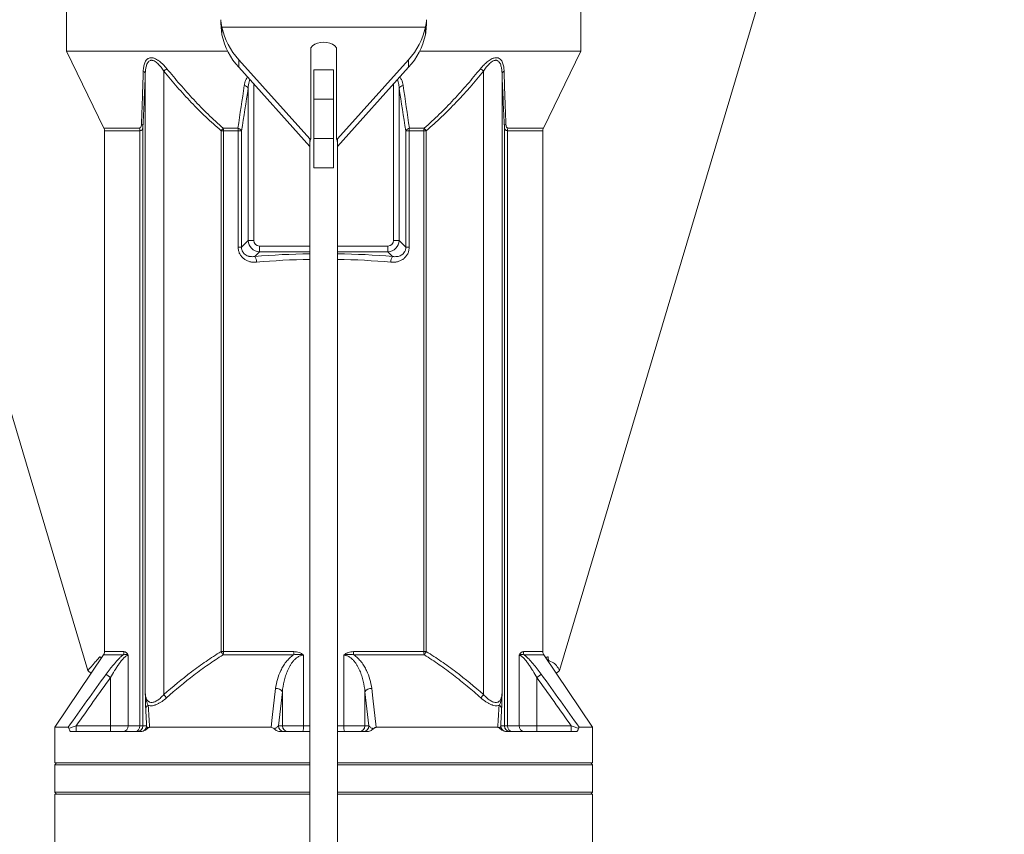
# Model space of a CAD drawing. Header units: millimetres. Extents: x 783 to 2230, y 1359 to 2850.
# Tile 5 of 12: x 1351 to 1855, y 1841 to 2259. Entities that reach past the tile are written whole.
import ezdxf

# ---------------------------------------------------------------- set-up
doc = ezdxf.new("R2010")
doc.units = ezdxf.units.MM

msp = doc.modelspace()

# ---------------------------------------------------------------- linework, layer by layer
at = {"color": 7, "linetype": 'Continuous', "lineweight": 15}
for p, q in [((1157.4, 2690.06), (1385.5, 1925.05)), ((1627.22, 1925.05), (1855.32, 2690.06)), ((1374.47, 2270.81), (1374.47, 2242.73)), ((1638.26, 2242.73), (1638.26, 2270.81)), ((1454.19, 2254.97), (1558.54, 2254.97)), ((1454.19, 2251.09), (1454.19, 2254.97)), ((1558.54, 2254.97), (1558.54, 2251.09)), ((1374.47, 2242.73), (1393.72, 2203.23)), ((1457.12, 2242.73), (1374.47, 2242.73)), ((1499.82, 2197.66), (1499.82, 2244.48)), ((1512.9, 2244.48), (1512.9, 2197.66)), ((1638.26, 2242.73), (1555.6, 2242.73)), ((1619, 2203.23), (1638.26, 2242.73)), ((1462.84, 2238.32), (1499.32, 2197.66)), ((1462.84, 2234.44), (1462.84, 2238.32)), ((1513.4, 2197.66), (1549.89, 2238.32)), ((1549.89, 2234.44), (1549.89, 2238.32)), ((1424.4, 2232.39), (1424.4, 1912.71)), ((1462.84, 2234.44), (1499.32, 2193.78)), ((1501.33, 2233.17), (1511.39, 2233.17)), ((1501.33, 2218.08), (1501.33, 2233.17)), ((1511.39, 2218.08), (1511.39, 2233.17)), ((1513.4, 2193.78), (1549.89, 2234.44)), ((1588.33, 1912.71), (1588.33, 2232.39)), ((1414.9, 1913.64), (1414.9, 2231.1)), ((1597.82, 2231.1), (1597.82, 1913.64)), ((1467.65, 2145.64), (1467.65, 2223.73)), ((1470.56, 2225.84), (1470.56, 2145.64)), ((1542.17, 2145.64), (1542.17, 2225.84)), ((1545.07, 2223.73), (1545.07, 2145.64)), ((1501.33, 2218.08), (1511.39, 2218.08)), ((1501.33, 2197.96), (1501.33, 2218.08)), ((1511.39, 2197.96), (1511.39, 2218.08)), ((1393.72, 2203.23), (1411.87, 2203.23)), ((1394.03, 2201.91), (1394.03, 1934.72)), ((1412.13, 2201.91), (1394.03, 2201.91)), ((1412.13, 1896.69), (1412.13, 2201.91)), ((1413.73, 2203.95), (1413.73, 1896.69)), ((1453.77, 1934.72), (1453.77, 2201.91)), ((1454.99, 2201.91), (1453.77, 2201.91)), ((1454.85, 2203.23), (1462.39, 2203.23)), ((1454.99, 2201.91), (1454.99, 1934.72)), ((1462.51, 2201.91), (1454.99, 2201.91)), ((1462.51, 2142.23), (1462.51, 2201.91)), ((1462.51, 2201.91), (1464.24, 2201.91)), ((1464.24, 2201.91), (1464.24, 2142.23)), ((1548.48, 2142.23), (1548.48, 2201.91)), ((1548.48, 2201.91), (1550.21, 2201.91)), ((1550.21, 2201.91), (1550.21, 2142.23)), ((1557.74, 2201.91), (1550.21, 2201.91)), ((1550.33, 2203.23), (1557.88, 2203.23)), ((1557.74, 1934.72), (1557.74, 2201.91)), ((1558.96, 2201.91), (1557.74, 2201.91)), ((1558.96, 2201.91), (1558.96, 1934.72)), ((1599, 1896.69), (1599, 2203.95)), ((1600.6, 2201.91), (1600.6, 1896.69)), ((1618.7, 2201.91), (1600.6, 2201.91)), ((1600.85, 2203.23), (1619, 2203.23)), ((1618.7, 1934.72), (1618.7, 2201.91)), ((1499.82, 2197.66), (1499.32, 2197.66)), ((1499.32, 2197.66), (1499.32, 2195.98)), ((1499.32, 2195.98), (1499.32, 1771.03)), ((1501.33, 2197.96), (1511.39, 2197.96)), ((1501.33, 2182.87), (1501.33, 2197.96)), ((1511.39, 2182.87), (1511.39, 2197.96)), ((1513.4, 2197.66), (1512.9, 2197.66)), ((1513.4, 2195.98), (1513.4, 2197.66)), ((1513.4, 1771.03), (1513.4, 2195.98)), ((1501.33, 2182.87), (1511.39, 2182.87)), ((1464.24, 2142.23), (1467.65, 2145.64)), ((1467.65, 2145.64), (1470.56, 2145.64)), ((1542.17, 2145.64), (1545.07, 2145.64)), ((1545.07, 2145.64), (1548.48, 2142.23)), ((1462.51, 2142.23), (1464.24, 2142.23)), ((1473.46, 2139.82), (1473.46, 2142.73)), ((1473.46, 2142.73), (1499.32, 2142.73)), ((1513.4, 2142.73), (1539.26, 2142.73)), ((1539.26, 2142.73), (1539.26, 2139.82)), ((1548.48, 2142.23), (1550.21, 2142.23)), ((1473.46, 2139.82), (1471.02, 2137.38)), ((1499.32, 2139.82), (1473.46, 2139.82)), ((1539.26, 2139.82), (1513.4, 2139.82)), ((1541.7, 2137.38), (1539.26, 2139.82)), ((1394.03, 1934.72), (1403.97, 1934.72)), ((1454.99, 1934.72), (1453.77, 1934.72)), ((1454.99, 1934.72), (1491.11, 1934.72)), ((1521.61, 1934.72), (1557.74, 1934.72)), ((1557.74, 1934.72), (1558.96, 1934.72)), ((1608.75, 1934.72), (1618.7, 1934.72)), ((1393.51, 1933.04), (1368.45, 1895.91)), ((1403.5, 1933.04), (1393.51, 1933.04)), ((1406.09, 1932.88), (1406.09, 1896.69)), ((1491.04, 1933.04), (1454.75, 1933.04)), ((1495.99, 1932.88), (1495.99, 1896.69)), ((1516.74, 1896.69), (1516.74, 1932.88)), ((1557.97, 1933.04), (1521.68, 1933.04)), ((1606.63, 1896.69), (1606.63, 1932.88)), ((1619.21, 1933.04), (1609.22, 1933.04)), ((1644.27, 1895.91), (1619.21, 1933.04)), ((1385.5, 1925.05), (1387.11, 1923.56)), ((1625.61, 1923.56), (1627.22, 1925.05)), ((1397.14, 1896.69), (1397.14, 1921.41)), ((1615.59, 1921.41), (1615.59, 1896.69)), ((1485.18, 1914.12), (1483.14, 1896.69)), ((1485.18, 1896.69), (1485.18, 1914.12)), ((1529.58, 1896.69), (1527.54, 1914.12)), ((1527.54, 1914.12), (1527.54, 1896.69)), ((1368.45, 1895.91), (1368.45, 1877.63)), ((1368.45, 1895.91), (1375.29, 1895.91)), ((1412.55, 1893.68), (1377, 1893.68)), ((1379.41, 1896.69), (1379.41, 1893.68)), ((1379.41, 1896.69), (1397.14, 1896.69)), ((1397.14, 1896.69), (1406.09, 1896.69)), ((1397.14, 1896.69), (1397.14, 1893.68)), ((1406.09, 1896.69), (1412.13, 1896.69)), ((1412.13, 1896.69), (1413.73, 1896.69)), ((1413.73, 1896.69), (1415.56, 1896.69)), ((1417.07, 1895.91), (1479.4, 1895.91)), ((1483.14, 1896.69), (1485.18, 1896.69)), ((1499.32, 1893.68), (1484.3, 1893.68)), ((1485.18, 1896.69), (1495.99, 1896.69)), ((1495.99, 1896.69), (1499.32, 1896.69)), ((1513.4, 1896.69), (1516.74, 1896.69)), ((1528.42, 1893.68), (1513.4, 1893.68)), ((1516.74, 1896.69), (1527.54, 1896.69)), ((1527.54, 1896.69), (1529.58, 1896.69)), ((1533.32, 1895.91), (1595.65, 1895.91)), ((1597.16, 1896.69), (1599, 1896.69)), ((1599, 1896.69), (1600.6, 1896.69)), ((1600.17, 1893.68), (1635.72, 1893.68)), ((1600.6, 1896.69), (1606.63, 1896.69)), ((1606.63, 1896.69), (1615.59, 1896.69)), ((1615.59, 1896.69), (1615.59, 1893.68)), ((1615.59, 1896.69), (1633.31, 1896.69)), ((1633.31, 1896.69), (1633.31, 1893.68)), ((1637.43, 1895.91), (1644.27, 1895.91)), ((1644.27, 1877.63), (1644.27, 1895.91)), ((1369.45, 1877.63), (1368.45, 1876.63)), ((1499.32, 1877.63), (1368.45, 1877.63)), ((1368.45, 1876.63), (1368.45, 1862.59)), ((1499.32, 1876.63), (1368.45, 1876.63)), ((1644.27, 1877.63), (1513.4, 1877.63)), ((1644.27, 1876.63), (1513.4, 1876.63)), ((1644.27, 1876.63), (1643.27, 1877.63)), ((1644.27, 1862.59), (1644.27, 1876.63)), ((1368.45, 1862.59), (1369.45, 1861.59)), ((1368.45, 1862.59), (1499.32, 1862.59)), ((1368.45, 1861.59), (1368.45, 1831.5)), ((1499.32, 1861.59), (1368.45, 1861.59)), ((1513.4, 1862.59), (1644.27, 1862.59)), ((1644.27, 1861.59), (1513.4, 1861.59)), ((1643.27, 1861.59), (1644.27, 1862.59)), ((1644.27, 1831.5), (1644.27, 1861.59))]:
    msp.add_line(p, q, dxfattribs=at)
at = {"color": 7, "linetype": 'Continuous', "lineweight": 15, "flags": 128}
for points in [[(1512.9, 2244.48), (1512.1, 2245.42), (1510.97, 2246.22), (1509.59, 2246.82), (1508.02, 2247.2), (1506.36, 2247.32), (1504.7, 2247.2), (1503.13, 2246.82), (1501.75, 2246.22), (1500.63, 2245.42), (1499.82, 2244.48)], [(1394.81, 1923.1), (1394.95, 1922.99), (1395.15, 1922.85), (1395.4, 1922.67), (1395.69, 1922.46), (1396.02, 1922.22), (1396.38, 1921.96), (1396.75, 1921.69), (1397.14, 1921.41)], [(1617.91, 1923.1), (1617.77, 1922.99), (1617.57, 1922.85), (1617.32, 1922.67), (1617.03, 1922.46), (1616.7, 1922.22), (1616.35, 1921.96), (1615.97, 1921.69), (1615.59, 1921.41)], [(1479.4, 1895.91), (1479.98, 1900.9), (1481.73, 1915.8)], [(1531, 1915.8), (1531.58, 1910.82), (1533.32, 1895.91)]]:
    msp.add_lwpolyline(points, dxfattribs=at)
at = {"color": 7, "linetype": 'Continuous', "lineweight": 15}
for centre, radius, start, end in [((1489.14, 2262.57), 35.78, 192.2676, 222.6629), ((1523.58, 2262.57), 35.78, 317.3371, 347.7324), ((1489.14, 2258.69), 35.78, 192.2676, 222.6629), ((1523.58, 2258.69), 35.78, 317.3371, 347.7323), ((1413.17, 2230.81), 1.76, 9.7169, 66.4427), ((1382.72, 2282.89), 65.47, 309.5277, 311.3075), ((1630.01, 2282.9), 65.49, 228.6928, 230.4722), ((1599.56, 2230.81), 1.76, 113.5578, 170.283), ((1465.12, 2222.06), 3.04, 33.4372, 80.1111), ((1547.61, 2222.06), 3.04, 99.8892, 146.5625), ((1391.02, 2201.91), 3.01, 0, 25.9892), ((1408.63, 2201.92), 3.49, 359.8698, 22.0425), ((1411.9, 2203.75), 1.84, 6.0559, 55.2468), ((1407.01, 2241.29), 61.13, 319.8996, 321.4968), ((1448.87, 2201.93), 6.12, 359.8011, 12.2482), ((1461.77, 2200.4), 2.9, 31.4353, 77.6265), ((1455.39, 2201.94), 7.13, 359.8172, 10.4771), ((1550.95, 2200.4), 2.9, 102.3734, 148.5647), ((1557.34, 2201.94), 7.13, 169.5225, 180.1828), ((1563.85, 2201.93), 6.12, 167.752, 180.1989), ((1605.71, 2241.29), 61.13, 218.5032, 220.1004), ((1600.83, 2203.75), 1.84, 124.7529, 173.9444), ((1604.09, 2201.92), 3.49, 157.9575, 180.1302), ((1621.71, 2201.91), 3.01, 154.0108, 180), ((1502.49, 2195.94), 3.17, 147.2359, 179.3801), ((1510.23, 2195.94), 3.17, 0.6199, 32.7641), ((1467.13, 2134.55), 4.81, 359.1329, 36.0643), ((1545.59, 2134.55), 4.81, 143.9353, 180.8675), ((1391.02, 1934.72), 3.01, 325.9807, 0), ((1400.75, 1934.71), 3.22, 328.663, 0.177), ((1409.9, 1907.98), 51.37, 29.1929, 31.3671), ((1449.18, 1934.68), 5.8, 343.6123, 0.4586), ((1472.2, 1934.67), 18.91, 355.0687, 0.1747), ((1540.53, 1934.67), 18.91, 179.8253, 184.9313), ((1563.54, 1934.68), 5.8, 179.5411, 196.3877), ((1602.83, 1907.98), 51.38, 148.6331, 150.807), ((1611.97, 1934.71), 3.22, 179.823, 211.3374), ((1621.71, 1934.72), 3.01, 180, 214.0193), ((1482.18, 1912.34), 3.49, 30.6202, 97.448), ((1530.54, 1912.34), 3.49, 82.552, 149.3797), ((1385.16, 1878.29), 52.19, 38.8492, 41.2639), ((1627.56, 1878.29), 52.19, 138.7361, 141.1508), ((1417.24, 1905.2), 2.14, 112.9797, 172.3886), ((1595.49, 1905.2), 2.14, 7.6114, 67.0203), ((1403.23, 1896.54), 2.86, 273.4318, 3.0632), ((1409.34, 1896.47), 2.8, 275.4475, 4.5675), ((1410.72, 1896.69), 3.01, 270.0393, 0.0392), ((1412.55, 1896.69), 3.01, 272.5197, 0.037), ((1486.13, 1896.67), 2.99, 179.5648, 269.5581), ((1488.17, 1896.67), 2.99, 179.5649, 269.5581), ((1487.63, 1895.95), 8.39, 344.347, 5.1013), ((1525.09, 1895.95), 8.39, 174.8987, 195.653), ((1524.55, 1896.67), 2.99, 270.4419, 0.4352), ((1526.6, 1896.67), 2.99, 270.4419, 0.4352), ((1600.17, 1896.69), 3.01, 179.963, 267.4804), ((1602, 1896.69), 3.01, 179.9608, 269.9607), ((1603.39, 1896.47), 2.8, 175.4324, 264.5526), ((1609.49, 1896.54), 2.86, 176.9371, 266.5682)]:
    msp.add_arc(centre, radius, start, end, dxfattribs=at)
for centre, major_axis, ratio, start_param, end_param in [((1473.67, 2145.84), (4.26, 4.26), 0.997754, 2.389713, 3.893472), ((1473.67, 2145.84), (2.28, 2.28), 0.935113, 2.389713, 3.893472), ((1539.05, 2145.84), (-2.28, 2.28), 0.935113, 2.389713, 3.893472), ((1539.05, 2145.84), (4.26, -4.26), 0.997754, 5.531306, 7.035065), ((1506.36, 2107.96), (115.34, 0), 0.267949, 1.631886, 1.882188), ((1506.36, 2105.06), (112.34, 0), 0.275126, 1.633525, 1.882188), ((1506.36, 2107.96), (115.34, 0), 0.267949, 1.259404, 1.509706), ((1506.36, 2105.06), (112.34, 0), 0.275126, 1.259404, 1.508068)]:
    msp.add_ellipse(centre, major_axis=major_axis, ratio=ratio, start_param=start_param, end_param=end_param, dxfattribs=at)
for points, knots in [([(1453.58, 2258.84), (1453.59, 2258.76), (1453.6, 2258.59), (1453.63, 2258.34), (1453.65, 2258.1), (1453.68, 2257.86), (1453.7, 2257.62), (1453.73, 2257.39), (1453.76, 2257.17), (1453.79, 2256.95), (1453.82, 2256.74), (1453.85, 2256.53), (1453.88, 2256.33), (1453.92, 2256.14), (1453.95, 2255.95), (1453.99, 2255.77), (1454.03, 2255.6), (1454.06, 2255.43), (1454.1, 2255.27), (1454.14, 2255.11), (1454.17, 2255.01), (1454.19, 2254.97)], [0, 0, 0, 0, 0.05971, 0.118622, 0.176738, 0.234059, 0.290586, 0.346323, 0.401272, 0.455433, 0.50881, 0.561405, 0.61322, 0.664258, 0.714521, 0.764012, 0.812735, 0.860692, 0.907886, 0.954321, 1, 1, 1, 1]), ([(1453.58, 2258.84), (1453.65, 2257.23), (1453.73, 2255.73), (1453.94, 2253.11), (1454.05, 2252), (1454.19, 2251.09)], [0, 0, 0, 0, 0.5, 0.5, 1, 1, 1, 1]), ([(1558.54, 2254.97), (1558.56, 2255.03), (1558.59, 2255.16), (1558.64, 2255.37), (1558.68, 2255.57), (1558.73, 2255.78), (1558.77, 2255.99), (1558.81, 2256.2), (1558.85, 2256.41), (1558.89, 2256.62), (1558.92, 2256.84), (1558.95, 2257.05), (1558.98, 2257.26), (1559.01, 2257.46), (1559.03, 2257.67), (1559.06, 2257.87), (1559.08, 2258.07), (1559.1, 2258.27), (1559.12, 2258.47), (1559.13, 2258.66), (1559.14, 2258.78), (1559.14, 2258.84)], [0, 0, 0, 0, 0.061282, 0.121592, 0.180931, 0.2393, 0.296702, 0.353139, 0.408612, 0.463123, 0.516674, 0.569269, 0.620909, 0.671596, 0.721335, 0.770126, 0.817975, 0.864883, 0.910854, 0.955891, 1, 1, 1, 1]), ([(1558.54, 2251.09), (1558.7, 2252.34), (1558.83, 2253.71), (1559.04, 2256.37), (1559.11, 2257.67), (1559.14, 2258.84)], [0, 0, 0, 0, 0.5, 0.5, 1, 1, 1, 1]), ([(1413.87, 2232.42), (1413.9, 2233.2), (1413.96, 2233.96), (1414.2, 2235.4), (1414.36, 2236.08), (1414.74, 2237.03), (1414.89, 2237.34), (1415.23, 2237.9), (1415.42, 2238.16), (1415.75, 2238.5), (1415.87, 2238.61), (1416.12, 2238.8), (1416.25, 2238.89), (1416.66, 2239.12), (1416.97, 2239.23), (1417.47, 2239.32), (1417.64, 2239.34), (1418, 2239.35), (1418.18, 2239.34), (1418.55, 2239.3), (1418.74, 2239.26), (1419.12, 2239.17), (1419.32, 2239.11), (1419.91, 2238.89), (1420.3, 2238.71), (1421.08, 2238.27), (1421.47, 2238.02), (1422.22, 2237.47), (1422.58, 2237.18), (1423.3, 2236.55), (1423.65, 2236.22), (1424.68, 2235.19), (1425.32, 2234.46), (1425.94, 2233.7)], [0, 0, 0, 0, 0.125, 0.125, 0.25, 0.25, 0.3125, 0.3125, 0.375, 0.375, 0.40625, 0.40625, 0.4375, 0.4375, 0.5, 0.5, 0.53125, 0.53125, 0.5625, 0.5625, 0.59375, 0.59375, 0.625, 0.625, 0.6875, 0.6875, 0.75, 0.75, 0.8125, 0.8125, 0.875, 0.875, 1, 1, 1, 1]), ([(1424.4, 2232.39), (1423.94, 2233.1), (1423.47, 2233.79), (1422.71, 2234.78), (1422.44, 2235.1), (1421.9, 2235.72), (1421.62, 2236.02), (1421.04, 2236.57), (1420.74, 2236.84), (1420.11, 2237.31), (1419.79, 2237.51), (1419.3, 2237.75), (1419.14, 2237.82), (1418.81, 2237.93), (1418.65, 2237.97), (1418.33, 2238.02), (1418.17, 2238.03), (1417.86, 2238.02), (1417.71, 2237.99), (1417.29, 2237.88), (1417.03, 2237.75), (1416.58, 2237.39), (1416.39, 2237.16), (1416.05, 2236.67), (1415.9, 2236.4), (1415.65, 2235.82), (1415.54, 2235.51), (1415.27, 2234.57), (1415.15, 2233.91), (1414.98, 2232.54), (1414.93, 2231.83), (1414.9, 2231.1)], [0, 0, 0, 0, 0.125, 0.125, 0.1875, 0.1875, 0.25, 0.25, 0.3125, 0.3125, 0.375, 0.375, 0.40625, 0.40625, 0.4375, 0.4375, 0.46875, 0.46875, 0.5, 0.5, 0.5625, 0.5625, 0.625, 0.625, 0.6875, 0.6875, 0.75, 0.75, 0.875, 0.875, 1, 1, 1, 1]), ([(1586.78, 2233.7), (1587.31, 2234.33), (1588.37, 2235.57), (1590.21, 2237.3), (1592.17, 2238.68), (1594.16, 2239.41), (1595.79, 2239.33), (1597.22, 2238.46), (1598.17, 2236.83), (1598.72, 2234.69), (1598.81, 2233.18), (1598.85, 2232.42)], [0, 0, 0, 0, 0.105176, 0.210109, 0.329162, 0.426358, 0.52384, 0.61257, 0.754505, 0.8771, 1, 1, 1, 1]), ([(1597.82, 2231.1), (1597.8, 2231.83), (1597.75, 2232.54), (1597.57, 2233.92), (1597.45, 2234.58), (1597.17, 2235.53), (1597.07, 2235.84), (1596.81, 2236.41), (1596.67, 2236.68), (1596.33, 2237.17), (1596.13, 2237.39), (1595.8, 2237.66), (1595.68, 2237.74), (1595.43, 2237.87), (1595.29, 2237.92), (1595.01, 2238), (1594.86, 2238.02), (1594.56, 2238.03), (1594.4, 2238.02), (1594.07, 2237.97), (1593.91, 2237.93), (1593.58, 2237.82), (1593.42, 2237.75), (1592.93, 2237.51), (1592.61, 2237.3), (1591.98, 2236.84), (1591.68, 2236.57), (1591.1, 2236.01), (1590.81, 2235.71), (1590.27, 2235.09), (1590.01, 2234.77), (1589.25, 2233.78), (1588.78, 2233.09), (1588.33, 2232.39)], [0, 0, 0, 0, 0.125, 0.125, 0.25, 0.25, 0.3125, 0.3125, 0.375, 0.375, 0.4375, 0.4375, 0.46875, 0.46875, 0.5, 0.5, 0.53125, 0.53125, 0.5625, 0.5625, 0.59375, 0.59375, 0.625, 0.625, 0.6875, 0.6875, 0.75, 0.75, 0.8125, 0.8125, 0.875, 0.875, 1, 1, 1, 1]), ([(1412.95, 2205.27), (1413, 2206.76), (1413.17, 2211.23), (1413.44, 2218.95), (1413.69, 2226.57), (1413.83, 2231.1), (1413.87, 2232.42)], [0, 0, 0, 0, 0.171633, 0.514939, 0.858644, 1, 1, 1, 1]), ([(1453.77, 2201.91), (1451.12, 2204.23), (1445.84, 2208.87), (1438.41, 2216.41), (1431.24, 2224.23), (1426.68, 2229.67), (1424.4, 2232.39)], [0, 0, 0, 0, 0.2488528, 0.4977669, 0.7488729, 1, 1, 1, 1]), ([(1425.94, 2233.7), (1428.16, 2230.99), (1430.41, 2228.3), (1435, 2223.01), (1437.34, 2220.4), (1442.13, 2215.28), (1444.58, 2212.78), (1449.61, 2207.89), (1452.19, 2205.52), (1454.85, 2203.23)], [0, 0, 0, 0, 0.25, 0.25, 0.5, 0.5, 0.75, 0.75, 1, 1, 1, 1]), ([(1557.88, 2203.23), (1560.54, 2205.52), (1563.12, 2207.89), (1568.14, 2212.78), (1570.59, 2215.28), (1575.38, 2220.4), (1577.72, 2223), (1582.31, 2228.3), (1584.56, 2230.99), (1586.78, 2233.7)], [0, 0, 0, 0, 0.25, 0.25, 0.5, 0.5, 0.75, 0.75, 1, 1, 1, 1]), ([(1588.33, 2232.39), (1583.82, 2226.93), (1579.17, 2221.61), (1571.88, 2213.95), (1569.4, 2211.44), (1564.29, 2206.57), (1561.67, 2204.2), (1558.96, 2201.91)], [0, 0, 0, 0, 0.5, 0.5, 0.75, 0.75, 1, 1, 1, 1]), ([(1598.85, 2232.42), (1598.9, 2230.82), (1599.05, 2226.01), (1599.31, 2218.13), (1599.57, 2210.71), (1599.73, 2206.49), (1599.78, 2205.27)], [0, 0, 0, 0, 0.171624, 0.514902, 0.858535, 1, 1, 1, 1]), ([(1414.9, 2231.1), (1414.72, 2226.41), (1414.53, 2221.78), (1414.14, 2212.71), (1413.94, 2208.26), (1413.73, 2203.95)], [0, 0, 0, 0, 0.5, 0.5, 1, 1, 1, 1]), ([(1465.64, 2225.05), (1465.74, 2225.62), (1465.94, 2226.76), (1466.47, 2228.27), (1467.06, 2229.1), (1467.31, 2229.46)], [0, 0, 0, 0, 0.361342, 0.721848, 1, 1, 1, 1]), ([(1467.65, 2223.73), (1467.75, 2224.85), (1467.88, 2226.37), (1468.38, 2227.76), (1468.51, 2228.12)], [0, 0, 0, 0, 0.741845, 1, 1, 1, 1]), ([(1544.19, 2228.1), (1544.34, 2227.71), (1544.79, 2226.53), (1544.96, 2225.03), (1545.05, 2223.95), (1545.07, 2223.73)], [0, 0, 0, 0, 0.283773, 0.851365, 1, 1, 1, 1]), ([(1545.38, 2229.42), (1545.67, 2229.03), (1546.62, 2227.77), (1546.9, 2226.16), (1547.09, 2225.05)], [0, 0, 0, 0, 0.305073, 1, 1, 1, 1]), ([(1599, 2203.95), (1598.79, 2208.26), (1598.58, 2212.71), (1598.19, 2221.78), (1598, 2226.41), (1597.82, 2231.1)], [0, 0, 0, 0, 0.5, 0.5, 1, 1, 1, 1]), ([(1411.87, 2203.23), (1412.05, 2203.27), (1412.5, 2203.37), (1412.85, 2204.14), (1412.91, 2204.89), (1412.95, 2205.27)], [0, 0, 0, 0, 0.252796, 0.626888, 1, 1, 1, 1]), ([(1413.73, 2203.95), (1413.67, 2203.57), (1413.56, 2202.78), (1413.01, 2202.04), (1412.39, 2201.95), (1412.13, 2201.91)], [0, 0, 0, 0, 0.349427, 0.727948, 1, 1, 1, 1]), ([(1600.6, 2201.91), (1600.34, 2201.95), (1599.77, 2202.03), (1599.19, 2202.71), (1599.06, 2203.5), (1599, 2203.95)], [0, 0, 0, 0, 0.268403, 0.58701, 1, 1, 1, 1]), ([(1599.78, 2205.27), (1599.82, 2204.83), (1599.89, 2204.07), (1600.28, 2203.35), (1600.68, 2203.27), (1600.85, 2203.23)], [0, 0, 0, 0, 0.438173, 0.75068, 1, 1, 1, 1]), ([(1471.94, 2134.48), (1471.37, 2134.42), (1470.81, 2134.42), (1469.69, 2134.5), (1469.13, 2134.58), (1468.03, 2134.86), (1467.49, 2135.04), (1466.46, 2135.52), (1465.98, 2135.8), (1465.29, 2136.31), (1465.07, 2136.5), (1464.65, 2136.89), (1464.45, 2137.1), (1464.08, 2137.54), (1463.9, 2137.77), (1463.58, 2138.26), (1463.43, 2138.52), (1463.04, 2139.3), (1462.84, 2139.86), (1462.64, 2140.73), (1462.59, 2141.03), (1462.53, 2141.63), (1462.51, 2141.93), (1462.51, 2142.23)], [0, 0, 0, 0, 0.125, 0.125, 0.25, 0.25, 0.375, 0.375, 0.5, 0.5, 0.5625, 0.5625, 0.625, 0.625, 0.6875, 0.6875, 0.75, 0.75, 0.875, 0.875, 0.9375, 0.9375, 1, 1, 1, 1]), ([(1464.24, 2142.23), (1464.24, 2142.01), (1464.24, 2141.79), (1464.29, 2141.36), (1464.32, 2141.14), (1464.47, 2140.5), (1464.63, 2140.1), (1464.96, 2139.55), (1465.08, 2139.37), (1465.34, 2139.05), (1465.48, 2138.9), (1465.92, 2138.49), (1466.24, 2138.25), (1466.93, 2137.87), (1467.28, 2137.72), (1467.83, 2137.55), (1468.01, 2137.5), (1468.39, 2137.41), (1468.57, 2137.38), (1469.51, 2137.26), (1470.26, 2137.27), (1471.02, 2137.38)], [0, 0, 0, 0, 0.0625, 0.0625, 0.125, 0.125, 0.25, 0.25, 0.3125, 0.3125, 0.375, 0.375, 0.5, 0.5, 0.625, 0.625, 0.6875, 0.6875, 0.75, 0.75, 1, 1, 1, 1]), ([(1550.21, 2142.23), (1550.21, 2141.63), (1550.15, 2141.04), (1549.95, 2140.17), (1549.87, 2139.88), (1549.67, 2139.32), (1549.56, 2139.05), (1549.3, 2138.52), (1549.15, 2138.27), (1548.83, 2137.78), (1548.65, 2137.55), (1548.09, 2136.89), (1547.68, 2136.49), (1546.75, 2135.81), (1546.27, 2135.52), (1545.24, 2135.05), (1544.7, 2134.86), (1543.61, 2134.59), (1543.05, 2134.5), (1541.92, 2134.42), (1541.35, 2134.42), (1540.78, 2134.48)], [0, 0, 0, 0, 0.125, 0.125, 0.1875, 0.1875, 0.25, 0.25, 0.3125, 0.3125, 0.375, 0.375, 0.5, 0.5, 0.625, 0.625, 0.75, 0.75, 0.875, 0.875, 1, 1, 1, 1]), ([(1541.7, 2137.38), (1542.46, 2137.27), (1543.23, 2137.26), (1544.35, 2137.41), (1544.73, 2137.49), (1545.46, 2137.72), (1545.81, 2137.87), (1546.32, 2138.16), (1546.49, 2138.27), (1546.81, 2138.5), (1546.96, 2138.63), (1547.4, 2139.04), (1547.66, 2139.37), (1547.98, 2139.92), (1548.08, 2140.11), (1548.24, 2140.51), (1548.3, 2140.72), (1548.4, 2141.15), (1548.44, 2141.36), (1548.48, 2141.79), (1548.49, 2142.01), (1548.48, 2142.23)], [0, 0, 0, 0, 0.25, 0.25, 0.375, 0.375, 0.5, 0.5, 0.5625, 0.5625, 0.625, 0.625, 0.75, 0.75, 0.8125, 0.8125, 0.875, 0.875, 0.9375, 0.9375, 1, 1, 1, 1]), ([(1403.97, 1934.72), (1404.16, 1934.72), (1404.34, 1934.69), (1404.71, 1934.55), (1404.9, 1934.44), (1405.27, 1934.13), (1405.44, 1933.94), (1405.7, 1933.59), (1405.78, 1933.47), (1405.9, 1933.26), (1405.94, 1933.19), (1406.02, 1933.04), (1406.05, 1932.96), (1406.09, 1932.88)], [0, 0, 0, 0, 0.25, 0.25, 0.5, 0.5, 0.75, 0.75, 0.875, 0.875, 0.9375, 0.9375, 1, 1, 1, 1]), ([(1424.4, 1912.71), (1429.02, 1916.75), (1433.74, 1920.65), (1441.06, 1926.19), (1443.53, 1927.99), (1448.58, 1931.45), (1451.14, 1933.13), (1453.77, 1934.72)], [0, 0, 0, 0, 0.5, 0.5, 0.75, 0.75, 1, 1, 1, 1]), ([(1491.11, 1934.72), (1491.56, 1934.72), (1492, 1934.69), (1492.87, 1934.55), (1493.3, 1934.44), (1494.14, 1934.13), (1494.55, 1933.94), (1495.12, 1933.59), (1495.3, 1933.47), (1495.57, 1933.26), (1495.66, 1933.19), (1495.83, 1933.04), (1495.91, 1932.96), (1495.99, 1932.88)], [0, 0, 0, 0, 0.25, 0.25, 0.5, 0.5, 0.75, 0.75, 0.875, 0.875, 0.9375, 0.9375, 1, 1, 1, 1]), ([(1521.61, 1934.72), (1521.17, 1934.72), (1520.73, 1934.69), (1519.86, 1934.55), (1519.43, 1934.44), (1518.8, 1934.21), (1518.59, 1934.13), (1518.19, 1933.93), (1517.99, 1933.83), (1517.6, 1933.59), (1517.42, 1933.46), (1517.15, 1933.26), (1517.07, 1933.19), (1516.9, 1933.04), (1516.81, 1932.96), (1516.74, 1932.88)], [0, 0, 0, 0, 0.25, 0.25, 0.5, 0.5, 0.625, 0.625, 0.75, 0.75, 0.875, 0.875, 0.9375, 0.9375, 1, 1, 1, 1]), ([(1558.96, 1934.72), (1561.58, 1933.13), (1564.15, 1931.45), (1569.19, 1927.99), (1571.67, 1926.19), (1578.98, 1920.65), (1583.71, 1916.75), (1588.33, 1912.71)], [0, 0, 0, 0, 0.25, 0.25, 0.5, 0.5, 1, 1, 1, 1]), ([(1608.75, 1934.72), (1608.57, 1934.72), (1608.38, 1934.69), (1608.01, 1934.55), (1607.83, 1934.44), (1607.55, 1934.21), (1607.46, 1934.13), (1607.28, 1933.93), (1607.2, 1933.83), (1607.03, 1933.59), (1606.94, 1933.46), (1606.82, 1933.26), (1606.78, 1933.19), (1606.71, 1933.04), (1606.67, 1932.96), (1606.63, 1932.88)], [0, 0, 0, 0, 0.25, 0.25, 0.5, 0.5, 0.625, 0.625, 0.75, 0.75, 0.875, 0.875, 0.9375, 0.9375, 1, 1, 1, 1]), ([(1385.5, 1925.05), (1386.64, 1926.35), (1388.28, 1928.22), (1390.09, 1930.4), (1390.96, 1931.29), (1391.24, 1931.76), (1391.5, 1931.88), (1391.4, 1932.18), (1391.94, 1931.83), (1392.25, 1931.63), (1392.43, 1931.51), (1392.46, 1931.49)], [0, 0, 0, 0, 0.5466968, 0.7872437, 0.893084, 0.9396563, 0.9579523, 0.9762418, 0.9866174, 0.9971798, 1, 1, 1, 1]), ([(1394.81, 1923.1), (1395.49, 1924.04), (1396.18, 1924.96), (1397.23, 1926.31), (1397.59, 1926.76), (1398.31, 1927.65), (1398.67, 1928.08), (1399.77, 1929.37), (1400.51, 1930.2), (1401.63, 1931.35), (1402.01, 1931.72), (1402.76, 1932.42), (1403.13, 1932.74), (1403.5, 1933.04)], [0, 0, 0, 0, 0.25, 0.25, 0.375, 0.375, 0.5, 0.5, 0.75, 0.75, 0.875, 0.875, 1, 1, 1, 1]), ([(1406.09, 1932.88), (1405.93, 1932.88), (1405.76, 1932.84), (1405.39, 1932.69), (1405.19, 1932.58), (1404.6, 1932.16), (1404.19, 1931.79), (1403.58, 1931.15), (1403.38, 1930.92), (1402.97, 1930.44), (1402.77, 1930.19), (1402.18, 1929.43), (1401.78, 1928.9), (1401.02, 1927.81), (1400.65, 1927.25), (1399.91, 1926.12), (1399.56, 1925.55), (1398.49, 1923.81), (1397.81, 1922.62), (1397.14, 1921.41)], [0, 0, 0, 0, 0.0625, 0.0625, 0.125, 0.125, 0.25, 0.25, 0.3125, 0.3125, 0.375, 0.375, 0.5, 0.5, 0.625, 0.625, 0.75, 0.75, 1, 1, 1, 1]), ([(1403.5, 1933.04), (1403.96, 1933.24), (1404.41, 1933.33), (1405.08, 1933.3), (1405.3, 1933.26), (1405.61, 1933.15), (1405.71, 1933.11), (1405.9, 1933.01), (1406, 1932.95), (1406.09, 1932.88)], [0, 0, 0, 0, 0.5, 0.5, 0.75, 0.75, 0.875, 0.875, 1, 1, 1, 1]), ([(1454.75, 1933.04), (1452.17, 1931.44), (1449.64, 1929.76), (1444.67, 1926.29), (1442.23, 1924.49), (1435.02, 1918.95), (1430.36, 1915.05), (1425.81, 1911.03)], [0, 0, 0, 0, 0.25, 0.25, 0.5, 0.5, 1, 1, 1, 1]), ([(1481.73, 1915.8), (1481.91, 1917.38), (1482.22, 1918.94), (1483.1, 1922.03), (1483.67, 1923.56), (1484.57, 1925.43), (1484.76, 1925.81), (1485.17, 1926.55), (1485.38, 1926.92), (1486.05, 1928.02), (1486.54, 1928.73), (1487.36, 1929.76), (1487.65, 1930.1), (1488.25, 1930.75), (1488.56, 1931.07), (1489.54, 1931.98), (1490.25, 1932.55), (1491.04, 1933.04)], [0, 0, 0, 0, 0.25, 0.25, 0.5, 0.5, 0.5625, 0.5625, 0.625, 0.625, 0.75, 0.75, 0.8125, 0.8125, 0.875, 0.875, 1, 1, 1, 1]), ([(1495.99, 1932.88), (1495.46, 1932.88), (1494.95, 1932.79), (1494.21, 1932.55), (1493.96, 1932.45), (1493.5, 1932.22), (1493.27, 1932.1), (1492.84, 1931.82), (1492.63, 1931.68), (1492.23, 1931.36), (1492.04, 1931.2), (1491.48, 1930.69), (1491.14, 1930.33), (1490.5, 1929.57), (1490.2, 1929.18), (1489.64, 1928.37), (1489.38, 1927.96), (1488.65, 1926.7), (1488.22, 1925.83), (1487.46, 1924.07), (1487.13, 1923.18), (1486.54, 1921.39), (1486.29, 1920.49), (1485.65, 1917.78), (1485.35, 1915.96), (1485.18, 1914.12)], [0, 0, 0, 0, 0.0625, 0.0625, 0.09375, 0.09375, 0.125, 0.125, 0.15625, 0.15625, 0.1875, 0.1875, 0.25, 0.25, 0.3125, 0.3125, 0.375, 0.375, 0.5, 0.5, 0.625, 0.625, 0.75, 0.75, 1, 1, 1, 1]), ([(1491.04, 1933.04), (1491.86, 1933.24), (1492.69, 1933.33), (1493.94, 1933.3), (1494.36, 1933.26), (1494.98, 1933.15), (1495.18, 1933.11), (1495.59, 1933.01), (1495.79, 1932.95), (1495.99, 1932.88)], [0, 0, 0, 0, 0.5, 0.5, 0.75, 0.75, 0.875, 0.875, 1, 1, 1, 1]), ([(1521.68, 1933.04), (1520.87, 1933.24), (1520.04, 1933.33), (1518.78, 1933.3), (1518.37, 1933.26), (1517.74, 1933.15), (1517.54, 1933.11), (1517.13, 1933.01), (1516.93, 1932.95), (1516.74, 1932.88)], [0, 0, 0, 0, 0.5, 0.5, 0.75, 0.75, 0.875, 0.875, 1, 1, 1, 1]), ([(1527.54, 1914.12), (1527.37, 1915.96), (1527.08, 1917.78), (1526.43, 1920.49), (1526.18, 1921.39), (1525.6, 1923.18), (1525.27, 1924.07), (1524.5, 1925.83), (1524.08, 1926.7), (1523.34, 1927.96), (1523.08, 1928.37), (1522.52, 1929.18), (1522.22, 1929.57), (1521.59, 1930.33), (1521.25, 1930.69), (1520.69, 1931.2), (1520.49, 1931.36), (1520.09, 1931.67), (1519.88, 1931.82), (1519.45, 1932.09), (1519.23, 1932.22), (1518.76, 1932.45), (1518.52, 1932.55), (1518.03, 1932.71), (1517.77, 1932.77), (1517.26, 1932.86), (1517, 1932.88), (1516.74, 1932.88)], [0, 0, 0, 0, 0.25, 0.25, 0.375, 0.375, 0.5, 0.5, 0.625, 0.625, 0.6875, 0.6875, 0.75, 0.75, 0.8125, 0.8125, 0.84375, 0.84375, 0.875, 0.875, 0.90625, 0.90625, 0.9375, 0.9375, 0.96875, 0.96875, 1, 1, 1, 1]), ([(1521.68, 1933.04), (1522.48, 1932.55), (1523.19, 1931.98), (1524.17, 1931.07), (1524.48, 1930.75), (1525.08, 1930.1), (1525.36, 1929.76), (1526.18, 1928.73), (1526.67, 1928.02), (1527.34, 1926.92), (1527.55, 1926.55), (1527.96, 1925.81), (1528.15, 1925.43), (1529.06, 1923.56), (1529.62, 1922.03), (1530.5, 1918.94), (1530.81, 1917.38), (1531, 1915.8)], [0, 0, 0, 0, 0.125, 0.125, 0.1875, 0.1875, 0.25, 0.25, 0.375, 0.375, 0.4375, 0.4375, 0.5, 0.5, 0.75, 0.75, 1, 1, 1, 1]), ([(1586.91, 1911.03), (1584.64, 1913.04), (1582.34, 1915.02), (1577.67, 1918.9), (1575.31, 1920.79), (1570.5, 1924.49), (1568.06, 1926.29), (1563.09, 1929.76), (1560.55, 1931.44), (1557.97, 1933.04)], [0, 0, 0, 0, 0.25, 0.25, 0.5, 0.5, 0.75, 0.75, 1, 1, 1, 1]), ([(1609.22, 1933.04), (1608.77, 1933.24), (1608.31, 1933.33), (1607.65, 1933.3), (1607.43, 1933.26), (1607.11, 1933.15), (1607.01, 1933.11), (1606.82, 1933.01), (1606.72, 1932.95), (1606.63, 1932.88)], [0, 0, 0, 0, 0.5, 0.5, 0.75, 0.75, 0.875, 0.875, 1, 1, 1, 1]), ([(1615.59, 1921.41), (1614.92, 1922.62), (1614.23, 1923.81), (1613.17, 1925.55), (1612.81, 1926.12), (1612.08, 1927.25), (1611.71, 1927.81), (1610.94, 1928.9), (1610.55, 1929.43), (1609.95, 1930.19), (1609.75, 1930.44), (1609.35, 1930.91), (1609.14, 1931.14), (1608.53, 1931.79), (1608.13, 1932.16), (1607.63, 1932.51), (1607.53, 1932.57), (1607.34, 1932.68), (1607.24, 1932.73), (1606.97, 1932.84), (1606.79, 1932.88), (1606.63, 1932.88)], [0, 0, 0, 0, 0.25, 0.25, 0.375, 0.375, 0.5, 0.5, 0.625, 0.625, 0.6875, 0.6875, 0.75, 0.75, 0.875, 0.875, 0.90625, 0.90625, 0.9375, 0.9375, 1, 1, 1, 1]), ([(1609.22, 1933.04), (1609.59, 1932.74), (1609.97, 1932.41), (1610.72, 1931.71), (1611.1, 1931.34), (1612.23, 1930.18), (1612.97, 1929.36), (1614.42, 1927.65), (1615.13, 1926.77), (1616.54, 1924.97), (1617.23, 1924.04), (1617.91, 1923.1)], [0, 0, 0, 0, 0.125, 0.125, 0.25, 0.25, 0.5, 0.5, 0.75, 0.75, 1, 1, 1, 1]), ([(1620.26, 1931.49), (1620.6, 1931.72), (1621.51, 1932.36), (1620.89, 1929.98), (1624.86, 1929.56), (1626.3, 1926.82), (1627.22, 1925.05)], [0, 0, 0, 0, 0.022157, 0.059912, 0.397381, 1, 1, 1, 1]), ([(1415.12, 1905.49), (1415.09, 1906.04), (1415.07, 1906.64), (1415.02, 1907.93), (1415, 1908.61), (1414.97, 1910.01), (1414.96, 1910.72), (1414.94, 1911.81), (1414.93, 1912.17), (1414.92, 1912.72), (1414.92, 1912.91), (1414.91, 1913.27), (1414.91, 1913.46), (1414.9, 1913.64)], [0, 0, 0, 0, 0.25, 0.25, 0.5, 0.5, 0.75, 0.75, 0.875, 0.875, 0.9375, 0.9375, 1, 1, 1, 1]), ([(1416.4, 1907.17), (1416.18, 1907.57), (1415.97, 1908.02), (1415.6, 1909), (1415.45, 1909.53), (1415.2, 1910.64), (1415.1, 1911.21), (1415, 1912.11), (1414.97, 1912.41), (1414.93, 1913.02), (1414.92, 1913.33), (1414.9, 1913.64)], [0, 0, 0, 0, 0.25, 0.25, 0.5, 0.5, 0.75, 0.75, 0.875, 0.875, 1, 1, 1, 1]), ([(1414.9, 1913.64), (1414.93, 1913.06), (1414.99, 1912.49), (1415.19, 1911.43), (1415.34, 1910.93), (1415.65, 1910.24), (1415.77, 1910.02), (1416.05, 1909.62), (1416.2, 1909.44), (1416.47, 1909.21), (1416.56, 1909.13), (1416.76, 1909), (1416.86, 1908.94), (1417.19, 1908.78), (1417.43, 1908.71), (1417.94, 1908.63), (1418.21, 1908.63), (1418.78, 1908.7), (1419.07, 1908.76), (1419.67, 1908.96), (1419.98, 1909.1), (1420.57, 1909.4), (1420.87, 1909.58), (1421.45, 1909.97), (1421.74, 1910.19), (1422.31, 1910.64), (1422.59, 1910.88), (1423.39, 1911.62), (1423.9, 1912.16), (1424.4, 1912.71)], [0, 0, 0, 0, 0.125, 0.125, 0.25, 0.25, 0.3125, 0.3125, 0.375, 0.375, 0.40625, 0.40625, 0.4375, 0.4375, 0.5, 0.5, 0.5625, 0.5625, 0.625, 0.625, 0.6875, 0.6875, 0.75, 0.75, 0.8125, 0.8125, 0.875, 0.875, 1, 1, 1, 1]), ([(1588.33, 1912.71), (1588.82, 1912.16), (1589.33, 1911.62), (1590.14, 1910.88), (1590.41, 1910.64), (1590.98, 1910.19), (1591.27, 1909.97), (1591.85, 1909.58), (1592.15, 1909.4), (1592.75, 1909.1), (1593.05, 1908.96), (1593.65, 1908.76), (1593.94, 1908.7), (1594.51, 1908.63), (1594.79, 1908.63), (1595.3, 1908.71), (1595.53, 1908.78), (1595.86, 1908.94), (1595.97, 1909), (1596.16, 1909.13), (1596.26, 1909.21), (1596.52, 1909.44), (1596.68, 1909.62), (1596.95, 1910.02), (1597.07, 1910.24), (1597.39, 1910.93), (1597.53, 1911.43), (1597.74, 1912.49), (1597.79, 1913.06), (1597.82, 1913.64)], [0, 0, 0, 0, 0.125, 0.125, 0.1875, 0.1875, 0.25, 0.25, 0.3125, 0.3125, 0.375, 0.375, 0.4375, 0.4375, 0.5, 0.5, 0.5625, 0.5625, 0.59375, 0.59375, 0.625, 0.625, 0.6875, 0.6875, 0.75, 0.75, 0.875, 0.875, 1, 1, 1, 1]), ([(1596.32, 1907.17), (1596.54, 1907.57), (1596.75, 1908.02), (1597.12, 1909), (1597.28, 1909.53), (1597.53, 1910.64), (1597.62, 1911.21), (1597.72, 1912.11), (1597.75, 1912.41), (1597.79, 1913.02), (1597.81, 1913.33), (1597.82, 1913.64)], [0, 0, 0, 0, 0.25, 0.25, 0.5, 0.5, 0.75, 0.75, 0.875, 0.875, 1, 1, 1, 1]), ([(1597.6, 1905.49), (1597.63, 1906.04), (1597.66, 1906.64), (1597.7, 1907.93), (1597.72, 1908.61), (1597.75, 1910.01), (1597.77, 1910.72), (1597.79, 1911.81), (1597.79, 1912.17), (1597.8, 1912.72), (1597.81, 1912.91), (1597.81, 1913.27), (1597.82, 1913.46), (1597.82, 1913.64)], [0, 0, 0, 0, 0.25, 0.25, 0.5, 0.5, 0.75, 0.75, 0.875, 0.875, 0.9375, 0.9375, 1, 1, 1, 1]), ([(1425.81, 1911.03), (1425.06, 1910.36), (1424.28, 1909.75), (1423.07, 1908.91), (1422.65, 1908.65), (1421.82, 1908.17), (1421.4, 1907.95), (1420.77, 1907.67), (1420.56, 1907.58), (1420.15, 1907.42), (1419.94, 1907.35), (1419.31, 1907.15), (1418.91, 1907.06), (1418.32, 1906.98), (1418.13, 1906.97), (1417.75, 1906.95), (1417.57, 1906.96), (1417.04, 1907), (1416.71, 1907.07), (1416.4, 1907.17)], [0, 0, 0, 0, 0.25, 0.25, 0.375, 0.375, 0.5, 0.5, 0.5625, 0.5625, 0.625, 0.625, 0.75, 0.75, 0.8125, 0.8125, 0.875, 0.875, 1, 1, 1, 1]), ([(1596.32, 1907.17), (1596.02, 1907.07), (1595.69, 1907), (1595.15, 1906.96), (1594.97, 1906.95), (1594.59, 1906.97), (1594.4, 1906.98), (1593.82, 1907.06), (1593.41, 1907.15), (1592.79, 1907.35), (1592.58, 1907.42), (1592.16, 1907.58), (1591.95, 1907.67), (1591.32, 1907.95), (1590.9, 1908.17), (1590.07, 1908.65), (1589.66, 1908.91), (1588.44, 1909.75), (1587.67, 1910.36), (1586.91, 1911.03)], [0, 0, 0, 0, 0.125, 0.125, 0.1875, 0.1875, 0.25, 0.25, 0.375, 0.375, 0.4375, 0.4375, 0.5, 0.5, 0.625, 0.625, 0.75, 0.75, 1, 1, 1, 1]), ([(1375.69, 1895.38), (1375.64, 1895.54), (1375.57, 1895.68), (1375.47, 1895.82), (1375.44, 1895.85), (1375.37, 1895.9), (1375.33, 1895.91), (1375.29, 1895.91)], [0, 0, 0, 0, 0.5, 0.5, 0.75, 0.75, 1, 1, 1, 1]), ([(1375.69, 1895.38), (1375.96, 1895.47), (1376.25, 1895.58), (1376.85, 1895.79), (1377.17, 1895.9), (1378.12, 1896.23), (1378.76, 1896.46), (1379.41, 1896.69)], [0, 0, 0, 0, 0.25, 0.25, 0.5, 0.5, 1, 1, 1, 1]), ([(1377, 1893.68), (1376.88, 1893.68), (1376.75, 1893.73), (1376.51, 1893.89), (1376.39, 1894.01), (1376.17, 1894.3), (1376.06, 1894.48), (1375.87, 1894.89), (1375.77, 1895.12), (1375.69, 1895.38)], [0, 0, 0, 0, 0.25, 0.25, 0.5, 0.5, 0.75, 0.75, 1, 1, 1, 1]), ([(1416.25, 1895.55), (1416, 1895.27), (1415.72, 1895.02), (1415.16, 1894.59), (1414.86, 1894.4), (1414.26, 1894.07), (1413.95, 1893.95), (1413.33, 1893.76), (1413.01, 1893.7), (1412.69, 1893.69)], [0, 0, 0, 0, 0.25, 0.25, 0.5, 0.5, 0.75, 0.75, 1, 1, 1, 1]), ([(1415.56, 1896.69), (1415.59, 1896.5), (1415.66, 1896.31), (1415.88, 1895.92), (1416.04, 1895.73), (1416.25, 1895.55)], [0, 0, 0, 0, 0.5, 0.5, 1, 1, 1, 1]), ([(1417.07, 1895.91), (1416.92, 1895.91), (1416.78, 1895.89), (1416.49, 1895.77), (1416.36, 1895.67), (1416.25, 1895.55)], [0, 0, 0, 0, 0.5, 0.5, 1, 1, 1, 1]), ([(1480.87, 1895.21), (1480.68, 1895.41), (1480.45, 1895.59), (1479.96, 1895.84), (1479.68, 1895.91), (1479.4, 1895.91)], [0, 0, 0, 0, 0.5, 0.5, 1, 1, 1, 1]), ([(1480.87, 1895.21), (1481.04, 1895.26), (1481.2, 1895.31), (1481.5, 1895.42), (1481.63, 1895.47), (1482.01, 1895.65), (1482.22, 1895.77), (1482.59, 1896.03), (1482.74, 1896.16), (1482.98, 1896.42), (1483.08, 1896.56), (1483.14, 1896.69)], [0, 0, 0, 0, 0.125, 0.125, 0.25, 0.25, 0.5, 0.5, 0.75, 0.75, 1, 1, 1, 1]), ([(1484.3, 1893.68), (1483.98, 1893.68), (1483.66, 1893.72), (1483.04, 1893.87), (1482.73, 1893.97), (1482.15, 1894.24), (1481.87, 1894.4), (1481.35, 1894.77), (1481.1, 1894.98), (1480.87, 1895.21)], [0, 0, 0, 0, 0.25, 0.25, 0.5, 0.5, 0.75, 0.75, 1, 1, 1, 1]), ([(1531.85, 1895.21), (1531.62, 1894.98), (1531.38, 1894.78), (1530.86, 1894.41), (1530.58, 1894.24), (1529.99, 1893.97), (1529.69, 1893.87), (1529.07, 1893.72), (1528.75, 1893.68), (1528.42, 1893.68)], [0, 0, 0, 0, 0.25, 0.25, 0.5, 0.5, 0.75, 0.75, 1, 1, 1, 1]), ([(1529.58, 1896.69), (1529.65, 1896.56), (1529.74, 1896.42), (1529.99, 1896.16), (1530.14, 1896.03), (1530.5, 1895.77), (1530.71, 1895.65), (1531.09, 1895.47), (1531.23, 1895.42), (1531.52, 1895.31), (1531.68, 1895.26), (1531.85, 1895.21)], [0, 0, 0, 0, 0.25, 0.25, 0.5, 0.5, 0.75, 0.75, 0.875, 0.875, 1, 1, 1, 1]), ([(1533.32, 1895.91), (1533.18, 1895.91), (1533.04, 1895.89), (1532.78, 1895.83), (1532.64, 1895.78), (1532.39, 1895.65), (1532.28, 1895.58), (1532.05, 1895.41), (1531.95, 1895.31), (1531.85, 1895.21)], [0, 0, 0, 0, 0.25, 0.25, 0.5, 0.5, 0.75, 0.75, 1, 1, 1, 1]), ([(1596.47, 1895.55), (1596.42, 1895.61), (1596.36, 1895.67), (1596.23, 1895.76), (1596.16, 1895.8), (1595.95, 1895.89), (1595.8, 1895.91), (1595.65, 1895.91)], [0, 0, 0, 0, 0.25, 0.25, 0.5, 0.5, 1, 1, 1, 1]), ([(1596.47, 1895.55), (1596.69, 1895.73), (1596.84, 1895.92), (1597.06, 1896.31), (1597.13, 1896.5), (1597.16, 1896.69)], [0, 0, 0, 0, 0.5, 0.5, 1, 1, 1, 1]), ([(1600.04, 1893.69), (1599.72, 1893.7), (1599.4, 1893.76), (1598.77, 1893.95), (1598.46, 1894.08), (1597.86, 1894.4), (1597.57, 1894.59), (1597, 1895.02), (1596.73, 1895.27), (1596.47, 1895.55)], [0, 0, 0, 0, 0.25, 0.25, 0.5, 0.5, 0.75, 0.75, 1, 1, 1, 1]), ([(1633.31, 1896.69), (1633.96, 1896.46), (1634.61, 1896.23), (1635.56, 1895.9), (1635.87, 1895.79), (1636.47, 1895.58), (1636.76, 1895.47), (1637.03, 1895.38)], [0, 0, 0, 0, 0.5, 0.5, 0.75, 0.75, 1, 1, 1, 1]), ([(1637.03, 1895.38), (1636.95, 1895.12), (1636.86, 1894.89), (1636.66, 1894.48), (1636.56, 1894.31), (1636.33, 1894.01), (1636.22, 1893.89), (1635.97, 1893.73), (1635.85, 1893.68), (1635.72, 1893.68)], [0, 0, 0, 0, 0.25, 0.25, 0.5, 0.5, 0.75, 0.75, 1, 1, 1, 1]), ([(1637.43, 1895.91), (1637.39, 1895.91), (1637.36, 1895.9), (1637.29, 1895.85), (1637.25, 1895.82), (1637.18, 1895.72), (1637.15, 1895.67), (1637.09, 1895.53), (1637.06, 1895.46), (1637.03, 1895.38)], [0, 0, 0, 0, 0.25, 0.25, 0.5, 0.5, 0.75, 0.75, 1, 1, 1, 1])]:
    msp.add_open_spline(points, degree=3, knots=knots, dxfattribs=at)
for points in [[(1462.39, 2203.23), (1463.49, 2210.46), (1464.57, 2217.74), (1465.64, 2225.05)], [(1467.65, 2223.73), (1466.53, 2216.41), (1465.4, 2209.14), (1464.24, 2201.91)], [(1548.48, 2201.91), (1547.32, 2209.14), (1546.19, 2216.41), (1545.07, 2223.73)], [(1547.09, 2225.05), (1548.15, 2217.74), (1549.23, 2210.46), (1550.33, 2203.23)], [(1375.29, 1895.91), (1381.76, 1905), (1388.26, 1914.07), (1394.81, 1923.1)], [(1397.14, 1921.41), (1391.19, 1913.2), (1385.29, 1904.95), (1379.41, 1896.69)], [(1633.31, 1896.69), (1627.43, 1904.95), (1621.53, 1913.2), (1615.59, 1921.41)], [(1617.91, 1923.1), (1624.47, 1914.07), (1630.96, 1905), (1637.43, 1895.91)], [(1415.56, 1896.69), (1415.42, 1899.65), (1415.27, 1902.59), (1415.12, 1905.49)], [(1416.4, 1907.17), (1416.63, 1903.47), (1416.85, 1899.72), (1417.07, 1895.91)], [(1595.65, 1895.91), (1595.87, 1899.72), (1596.09, 1903.47), (1596.32, 1907.17)], [(1597.6, 1905.49), (1597.45, 1902.59), (1597.31, 1899.65), (1597.16, 1896.69)], [(1412.69, 1893.69), (1412.64, 1893.68), (1412.6, 1893.68), (1412.55, 1893.68)], [(1600.17, 1893.68), (1600.13, 1893.68), (1600.08, 1893.68), (1600.04, 1893.69)]]:
    msp.add_open_spline(points, degree=3, dxfattribs=at)

doc.saveas('drawing.dxf')
